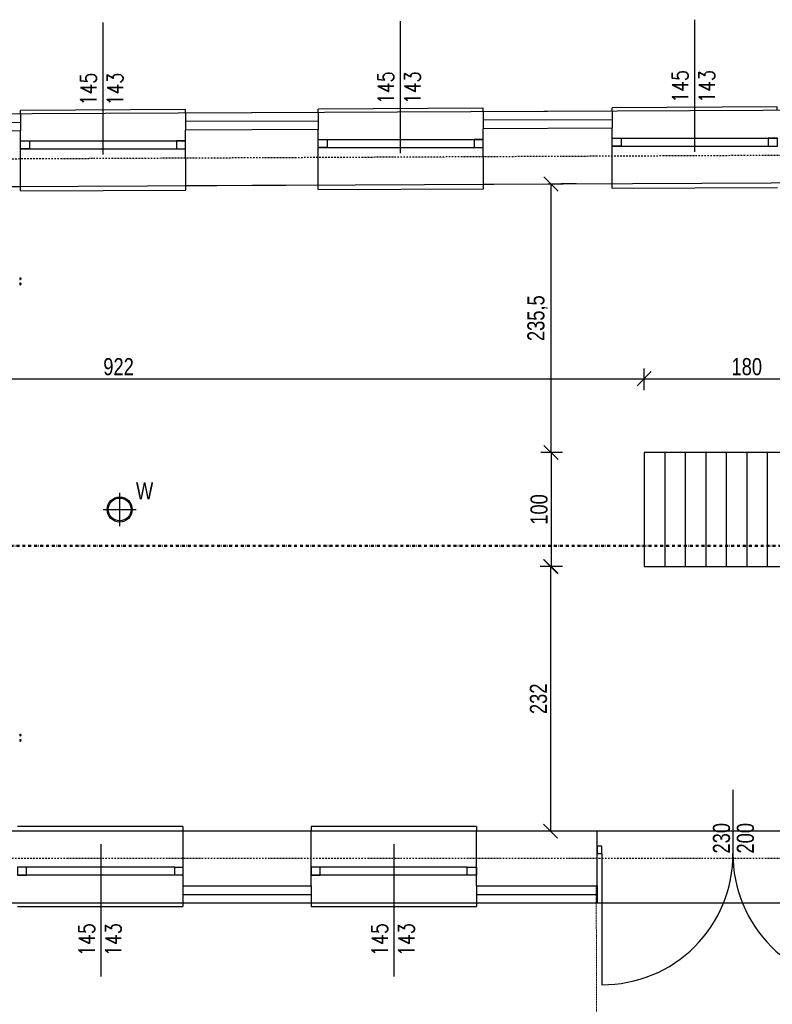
# Model space of a CAD drawing. Header units: centimetres. Extents: x 0 to 55409, y -2708 to 14680.
# Tile 32 of 215: x 29978 to 30638, y 4998 to 5862. Entities that reach past the tile are written whole.
import ezdxf
from ezdxf.enums import TextEntityAlignment as Align

# ---------------------------------------------------------------- set-up
doc = ezdxf.new("R2010")
doc.units = ezdxf.units.CM
doc.header["$LTSCALE"] = 0.01
doc.linetypes.add('DASHDOT', pattern=[25.4, 12.7, -6.35, 0, -6.35])
doc.linetypes.add('DASHED2', pattern=[9.525, 6.35, -3.175])
for name, color, linetype in [('A-ELEWACJE', 3, 'Continuous'), ('A_drzwi istniejące', 4, 'Continuous'), ('A_drzwi opis istniejące', 161, 'Continuous'), ('A_Ściany istniejące', 9, 'Continuous'), ('CKDRZWI_', 7, 'Continuous'), ('CKDRZWI_OPIS', 3, 'Continuous'), ('CKIZOLACJE', 2, 'Continuous'), ('CKOKNA', 4, 'Continuous'), ('CKOPIS_WIDOK', 3, 'Continuous'), ('CKOTOCZKI', 1, 'Continuous'), ('CKSIATKA', 7, 'DASHDOT'), ('CKWYMIAR', 3, 'Continuous'), ('PODKŁAD STAN ISTNIEJĄCY', 7, 'Continuous')]:
    doc.layers.add(name, color=color, linetype=linetype)
doc.layers.add('A-Wyburzenia', color=35, linetype='DASHED2', lineweight=0)
doc.layers.add('CKPRZEKROJ_OZN', color=4, linetype='DASHDOT', lineweight=50)
doc.layers.add('CKPOM_POWIERZ', color=1, linetype='Continuous', plot=False)
doc.layers.add('POWIERZCHNIA ZABUDOWY', color=111, linetype='Continuous', plot=False)
doc.styles.add('RomanS', font='romans.shx', dxfattribs={"width": 0.8})
doc.styles.add('SIMPLEX', font='simplex.shx', dxfattribs={"width": 0.7, "height": 17})
doc.styles.get("Standard").update_dxf_attribs({"font": 'ic-simplex.shx', "width": 0.8})
doc.linetypes.add('IZOLACJA_CIEPLNA_OS', pattern='A,0.001,[220,CADKON.SHX,S=0.05,R=0,X=0,Y=0],-1,[220,CADKON.SHX,S=0.05,R=180,X=1,Y=0],-1', length=2.001)
doc.dimstyles.new('Kopia2 CADKON cm', dxfattribs={"dimscale": 5, "dimtxt": 3, "dimasz": 2.5, "dimexe": 1.8, "dimexo": 5, "dimgap": 0.6, "dimtad": 1, "dimrnd": 0.5, "dimtxsty": 'Standard', "dimblk1": 'OBLIQUE', "dimblk2": 'OBLIQUE', "dimsah": 1, "dimcen": 2.5, "dimadec": 1, "dimazin": 2, "dimtfac": 1, "dimtix": 1, "dimtmove": 2, "dimatfit": 3, "dimldrblk": 'OPEN30', "dimfxl": 2, "dimfxlon": 1, "dimtfill": 1, "dimtolj": 1, "dimarcsym": 0})

# ---------------------------------------------------------------- blocks, each defined once
blk = doc.blocks.new('_OBLIQUE')
at = {"color": 0, "linetype": 'ByBlock'}
blk.add_line((-0.5, -0.5), (0.5, 0.5), dxfattribs=at)
blk = doc.blocks.new('*D140')
at = {"layer": 'CKWYMIAR', "color": 0, "lineweight": -2}
for p, q in [((29603.24, 5537.08), (29603.24, 5556.08)), ((30525.24, 5537.08), (30525.24, 5556.08)), ((29603.24, 5547.08), (30525.24, 5547.08))]:
    blk.add_line(p, q, dxfattribs=at)
at = {"layer": 'CKWYMIAR', "color": 0, "lineweight": -2, "xscale": 12.5, "yscale": 12.5, "zscale": 12.5, "rotation": 180}
blk.add_blockref('_OBLIQUE', (29603.24, 5547.08), dxfattribs=at)
at = {"layer": 'CKWYMIAR', "color": 0, "lineweight": -2, "xscale": 12.5, "yscale": 12.5, "zscale": 12.5}
blk.add_blockref('_OBLIQUE', (30525.24, 5547.08), dxfattribs=at)
at = {"layer": 'CKWYMIAR', "color": 0, "lineweight": -3, "insert": (30064.24, 5557.58), "char_height": 15, "attachment_point": 5, "bg_fill": 3, "box_fill_scale": 1.1, "bg_fill_color": 256, "bg_fill_true_color": 13158600, "bg_fill_transparency": 0}
blk.add_mtext('\\A1;922', dxfattribs=at)
blk = doc.blocks.new('_Open30')
at = {"color": 0, "linetype": 'ByBlock', "lineweight": -2}
for p, q in [((-1, 0.268), (0, 0)), ((0, 0), (-1, -0.268)), ((0, 0), (-1, 0))]:
    blk.add_line(p, q, dxfattribs=at)
blk = doc.blocks.new('*D141')
at = {"layer": 'CKWYMIAR', "color": 0, "lineweight": -2}
for p, q in [((30453.58, 5482.35), (30434.58, 5482.35)), ((30443.58, 5482.35), (30443.58, 5382.35)), ((30453.58, 5382.35), (30434.58, 5382.35))]:
    blk.add_line(p, q, dxfattribs=at)
at = {"layer": 'CKWYMIAR', "color": 0, "lineweight": -2, "xscale": 12.5, "yscale": 12.5, "zscale": 12.5}
for p, rotation in [((30443.58, 5482.35), 90), ((30443.58, 5382.35), 270)]:
    blk.add_blockref('_OBLIQUE', p, dxfattribs=dict(at, rotation=rotation))
at = {"layer": 'CKWYMIAR', "color": 0, "lineweight": -3, "insert": (30433.08, 5432.35), "char_height": 15, "attachment_point": 5, "rotation": 90, "bg_fill": 3, "box_fill_scale": 1.1, "bg_fill_color": 256, "bg_fill_true_color": 13158600, "bg_fill_transparency": 0}
blk.add_mtext('\\A1;100', dxfattribs=at)
blk = doc.blocks.new('*D142')
at = {"layer": 'CKWYMIAR', "color": 0, "lineweight": -2}
for p, q in [((30453.08, 5382.35), (30434.08, 5382.35)), ((30443.08, 5382.35), (30443.08, 5150.1)), ((30453.08, 5150.1), (30434.08, 5150.1))]:
    blk.add_line(p, q, dxfattribs=at)
at = {"layer": 'CKWYMIAR', "color": 0, "lineweight": -2, "xscale": 12.5, "yscale": 12.5, "zscale": 12.5}
for p, rotation in [((30443.08, 5382.35), 90), ((30443.08, 5150.1), 270)]:
    blk.add_blockref('_OBLIQUE', p, dxfattribs=dict(at, rotation=rotation))
at = {"layer": 'CKWYMIAR', "color": 0, "lineweight": -3, "insert": (30432.58, 5266.23), "char_height": 15, "attachment_point": 5, "rotation": 90, "bg_fill": 3, "box_fill_scale": 1.1, "bg_fill_color": 256, "bg_fill_true_color": 13158600, "bg_fill_transparency": 0}
blk.add_mtext('\\A1;232', dxfattribs=at)
blk = doc.blocks.new('*D143')
at = {"layer": 'CKWYMIAR', "color": 0, "lineweight": -2}
for p, q in [((30443.58, 5482.35), (30443.58, 5718.02)), ((30465.72, 5718.02), (30452.58, 5718.02)), ((30453.58, 5482.35), (30434.58, 5482.35))]:
    blk.add_line(p, q, dxfattribs=at)
at = {"layer": 'CKWYMIAR', "color": 0, "lineweight": -2, "xscale": 12.5, "yscale": 12.5, "zscale": 12.5}
for p, rotation in [((30443.58, 5718.02), 90), ((30443.58, 5482.35), 270)]:
    blk.add_blockref('_OBLIQUE', p, dxfattribs=dict(at, rotation=rotation))
at = {"layer": 'CKWYMIAR', "color": 0, "lineweight": -3, "insert": (30431.66, 5600.19), "char_height": 15, "attachment_point": 5, "rotation": 90, "bg_fill": 3, "box_fill_scale": 1.1, "bg_fill_color": 256, "bg_fill_true_color": 13158600, "bg_fill_transparency": 0}
blk.add_mtext('\\A1;235,5', dxfattribs=at)
blk = doc.blocks.new('A$7E8719B1CAF')
at = {"color": 7, "linetype": 'Continuous', "lineweight": -3}
for p, q in [((3943.1, 28.6), (3949.1, 28.6)), ((3943.1, 21), (3949.1, 21)), ((3943.2, 32.3), (3949.2, 32.3)), ((3943.2, 17.3), (3949.2, 17.3)), ((3949.1, 21), (3949.7, 19.2)), ((3949.2, 32.3), (3949.7, 30.4)), ((3949.7, 31.3), (3949.2, 32.3)), ((3949.2, 17.3), (3949.7, 18.3)), ((3951.2, 28.8), (3949.7, 28.8)), ((3949.7, 20.8), (3951.2, 20.8)), ((3952.2, 27.8), (3951.2, 28.8)), ((3951.2, 20.8), (3952.2, 21.8)), ((3943.1, -16.4), (3949.1, -16.4)), ((3943.1, -24), (3949.1, -24)), ((3943.2, -12.7), (3949.2, -12.7)), ((3943.2, -27.7), (3949.2, -27.7)), ((3949.1, -24), (3949.7, -25.8)), ((3949.2, -12.7), (3949.7, -14.6)), ((3949.7, -13.7), (3949.2, -12.7)), ((3949.2, -27.7), (3949.7, -26.7)), ((3951.2, -16.2), (3949.7, -16.2)), ((3949.7, -24.2), (3951.2, -24.2)), ((3952.2, -17.2), (3951.2, -16.2)), ((3951.2, -24.2), (3952.2, -23.2)), ((3943.2, -3972.3), (3949.2, -3972.3)), ((3949.2, -3972.3), (3949.7, -3974.2)), ((3949.7, -3973.3), (3949.2, -3972.3)), ((3943.1, -3976), (3949.1, -3976)), ((3943.1, -3983.6), (3949.1, -3983.6)), ((3943.1, -4021), (3949.1, -4021)), ((3943.1, -4028.6), (3949.1, -4028.6)), ((3943.2, -3987.3), (3949.2, -3987.3)), ((3943.2, -4017.3), (3949.2, -4017.3)), ((3943.2, -4032.3), (3949.2, -4032.3)), ((3949.1, -3983.6), (3949.7, -3985.4)), ((3949.1, -4028.6), (3949.7, -4030.4)), ((3949.2, -3987.3), (3949.7, -3986.3)), ((3949.2, -4017.3), (3949.7, -4019.2)), ((3949.7, -4018.3), (3949.2, -4017.3)), ((3949.2, -4032.3), (3949.7, -4031.3)), ((3951.2, -3975.8), (3949.7, -3975.8)), ((3949.7, -3983.8), (3951.2, -3983.8)), ((3951.2, -4020.8), (3949.7, -4020.8)), ((3949.7, -4028.8), (3951.2, -4028.8)), ((3952.2, -3976.8), (3951.2, -3975.8)), ((3951.2, -3983.8), (3952.2, -3982.8)), ((3952.2, -4021.8), (3951.2, -4020.8)), ((3951.2, -4028.8), (3952.2, -4027.8))]:
    blk.add_line(p, q, dxfattribs=at)
for centre, radius, start, end in [((3940.4, 30.5), 3.36, 325.20586, 33.06224), ((3931.2, 24.8), 12.5, 342.58845, 17.41155), ((3940.4, 19.1), 3.36, 326.89213, 34.83976), ((3946, 30.6), 3.71, 326.61714, 357.42594), ((3936.3, 24.7), 13.4, 0.63932, 16.94798), ((3936.3, 25), 13.4, 343.05789, 359.35482), ((3946.1, 19.2), 3.63, 327.95634, 359.24804), ((3940.4, -14.5), 3.36, 325.20586, 33.06224), ((3931.2, -20.2), 12.5, 342.58845, 17.41155), ((3940.4, -25.9), 3.36, 326.89213, 34.83976), ((3946, -14.4), 3.71, 326.61714, 357.42594), ((3936.3, -20.3), 13.4, 0.63932, 16.94798), ((3936.3, -20), 13.4, 343.05789, 359.35482), ((3946.1, -25.8), 3.63, 327.95634, 359.24804), ((3940.4, -3974.1), 3.36, 325.20586, 33.06224), ((3931.2, -3979.8), 12.5, 342.58845, 17.41155), ((3940.4, -3985.5), 3.36, 326.89213, 34.83976), ((3940.4, -4019.1), 3.36, 325.20586, 33.06224), ((3931.2, -4024.8), 12.5, 342.58845, 17.41155), ((3940.4, -4030.5), 3.36, 326.89213, 34.83976), ((3946, -3974), 3.71, 326.61714, 357.42594), ((3936.3, -3979.9), 13.4, 0.63932, 16.94798), ((3936.3, -3979.6), 13.4, 343.05789, 359.35482), ((3946, -4019), 3.71, 326.61714, 357.42594), ((3936.3, -4024.9), 13.4, 0.63932, 16.94798), ((3936.3, -4024.6), 13.4, 343.05789, 359.35482), ((3946.1, -3985.4), 3.63, 327.95634, 359.24804), ((3946.1, -4030.4), 3.63, 327.95634, 359.24804)]:
    blk.add_arc(centre, radius, start, end, dxfattribs=at)
for centre, major_axis, start_param, end_param in [((3949.7, 24.8), (0, -6.5), 2.617994, 3.665191), ((3949.7, 24.8), (0, 6.5), 0.523599, 1.570796), ((3949.7, 24.8), (0, 4.15), 6.013502, 6.283185), ((3949.7, 24.8), (0, 4.15), 0, 3.411276), ((3949.7, 24.8), (0, -6.5), 4.712389, 5.759587), ((3949.7, 24.8), (0, 6.5), 2.617994, 3.665191), ((3949.7, 24.8), (0, 6.5), 5.375263, 5.759587), ((3949.7, 24.8), (0, -6.5), 0.523599, 0.907923), ((3951.2, 24.8), (0, 4), 6.274458, 6.283185), ((3951.2, 24.8), (0, 4), 0, 3.141593), ((3949.7, -20.2), (0, -6.5), 2.617994, 3.665191), ((3949.7, -20.2), (0, 6.5), 0.523599, 1.570796), ((3949.7, -20.2), (0, 4.15), 6.013502, 6.283185), ((3949.7, -20.2), (0, 4.15), 0, 3.411276), ((3949.7, -20.2), (0, -6.5), 4.712389, 5.759587), ((3949.7, -20.2), (0, 6.5), 2.617994, 3.665191), ((3949.7, -20.2), (0, 6.5), 5.375263, 5.759587), ((3949.7, -20.2), (0, -6.5), 0.523599, 0.907923), ((3951.2, -20.2), (0, 4), 6.274458, 6.283185), ((3951.2, -20.2), (0, 4), 0, 3.141593), ((3949.7, -3979.8), (0, -6.5), 2.617994, 3.665191), ((3949.7, -3979.8), (0, 6.5), 0.523599, 1.570796), ((3949.7, -3979.8), (0, 4.15), 6.013502, 6.283185), ((3949.7, -3979.8), (0, 4.15), 0, 3.411276), ((3949.7, -3979.8), (0, -6.5), 4.712389, 5.759587), ((3949.7, -3979.8), (0, 6.5), 2.617994, 3.665191), ((3949.7, -4024.8), (0, -6.5), 2.617994, 3.665191), ((3949.7, -4024.8), (0, 6.5), 0.523599, 1.570796), ((3949.7, -4024.8), (0, 4.15), 6.013502, 6.283185), ((3949.7, -4024.8), (0, 4.15), 0, 3.411276), ((3949.7, -4024.8), (0, -6.5), 4.712389, 5.759587), ((3949.7, -4024.8), (0, 6.5), 2.617994, 3.665191), ((3949.7, -3979.8), (0, 6.5), 5.375263, 5.759587), ((3949.7, -3979.8), (0, -6.5), 0.523599, 0.907923), ((3949.7, -4024.8), (0, 6.5), 5.375263, 5.759587), ((3949.7, -4024.8), (0, -6.5), 0.523599, 0.907923), ((3951.2, -3979.8), (0, 4), 0, 3.15032), ((3951.2, -4024.8), (0, 4), 0, 3.15032)]:
    blk.add_ellipse(centre, major_axis=major_axis, ratio=0.008727, start_param=start_param, end_param=end_param, dxfattribs=at)
for centre in [(3952.2, 24.8), (3952.2, -20.2), (3952.2, -3979.8), (3952.2, -4024.8)]:
    blk.add_ellipse(centre, major_axis=(0, 3), ratio=0.008727, dxfattribs=at)
blk = doc.blocks.new('A$7E8718815272C8')
at = {"layer": 'A-Wyburzenia', "ltscale": 2}
blk.add_line((928.91, -660.49), (929.69, -871.39), dxfattribs=at)
at = {"layer": 'A_drzwi istniejące'}
blk.add_line((1048.9, -576.22), (1048.9, -632.22), dxfattribs=at)
at = {"layer": 'A_Ściany istniejące'}
for p, q in [((423.99, 1.89), (307.99, 1.37)), ((684.99, 3.07), (568.77, 2.54)), ((942.99, 4.23), (829.77, 3.72)), ((307.99, -47.31), (423.99, -46.76)), ((568.99, -46.08), (684.99, -45.53)), ((829.99, -44.85), (942.99, -44.32)), ((678.9, -612.49), (566.41, -612.49)), ((678.9, -660.49), (678.9, -612.49)), ((823.9, -660.49), (823.9, -612.49)), ((929.9, -612.49), (823.9, -612.49)), ((929.9, -660.49), (929.9, -612.49)), ((566.41, -660.49), (678.9, -660.49)), ((823.9, -660.49), (929.9, -660.49))]:
    blk.add_line(p, q, dxfattribs=at)
for points in [[(423.99, -46.76), (423.99, 1.89)], [(568.99, -46.08), (568.77, 2.54)], [(684.99, -45.53), (684.99, 3.07)], [(829.99, -44.85), (829.77, 3.72)], [(942.99, -44.32), (942.99, 4.23)], [(566.41, -612.49), (566.41, -660.49)]]:
    blk.add_lwpolyline(points, dxfattribs=at)
at = {"layer": 'CKOKNA'}
for p, q in [((423.99, -6.8), (568.82, -6.8)), ((684.99, -5.63), (829.81, -5.63)), ((942.99, -4.46), (1087.81, -4.46)), ((423.99, -13.82), (568.85, -13.8)), ((684.85, -12.64), (829.84, -12.63)), ((942.99, -11.48), (1087.84, -11.46)), ((423.99, -50.81), (568.99, -50.13)), ((684.99, -49.53), (829.99, -48.85)), ((942.99, -48.32), (1087.99, -47.64)), ((566.41, -608.5), (421.41, -608.5)), ((823.9, -608.5), (678.9, -608.5)), ((559.41, -644), (429.41, -644)), ((815.9, -644), (678.9, -644)), ((562.73, -651), (421.41, -651)), ((823.9, -651), (678.9, -651)), ((421.41, -678.5), (566.41, -678.5)), ((678.9, -678.5), (823.9, -678.5))]:
    blk.add_line(p, q, dxfattribs=at)
for points in [[(568.77, 17.56), (568.77, 20.56), (423.99, 19.91)], [(423.99, 16.91), (423.99, 19.91)], [(829.77, 18.74), (829.77, 21.73), (684.99, 21.08)], [(684.99, 18.08), (684.99, 21.08)], [(1087.77, 19.9), (1087.77, 22.9), (942.99, 22.24)], [(942.99, 19.24), (942.99, 22.24)], [(423.99, -50.76), (423.99, -46.76)], [(423.99, -50.81), (423.99, -46.81)], [(568.99, -50.08), (568.99, -46.08)], [(568.99, -50.13), (568.99, -46.13)], [(684.99, -49.53), (684.99, -45.53)], [(829.99, -48.85), (829.99, -44.85)], [(942.99, -48.32), (942.99, -44.32)], [(566.41, -608.5), (566.41, -612.5)], [(678.9, -608.5), (678.9, -612.5)], [(823.9, -608.5), (823.9, -612.5)], [(933.9, -632.22), (933.9, -747.22)], [(566.41, -675.5), (566.41, -678.5)], [(678.9, -675.5), (678.9, -678.5)], [(823.9, -675.5), (823.9, -678.5)]]:
    blk.add_lwpolyline(points, dxfattribs=at)
for points in [[(431.96, -13.8), (423.99, -13.82), (423.99, -6.8), (431.96, -6.8)], [(560.85, -13.8), (568.85, -13.8), (568.82, -6.8), (560.85, -6.8)], [(692.96, -12.63), (684.99, -12.64), (684.99, -5.63), (692.96, -5.63)], [(821.84, -12.63), (829.84, -12.63), (829.81, -5.63), (821.84, -5.63)], [(950.96, -11.46), (942.99, -11.48), (942.99, -4.46), (950.96, -4.46)], [(1079.84, -11.46), (1087.84, -11.46), (1087.81, -4.46), (1079.84, -4.46)], [(929.9, -632.22), (933.9, -632.22), (933.9, -625.72), (929.9, -625.72)], [(429.41, -644), (421.41, -644), (421.41, -651), (429.41, -651)], [(559.41, -644), (566.41, -644), (566.41, -651), (559.41, -651)], [(686.9, -644), (678.9, -644), (678.9, -651), (686.9, -651)], [(815.9, -644), (823.9, -644), (823.9, -651), (815.9, -651)]]:
    blk.add_lwpolyline(points, close=True, dxfattribs=at)
for centre, start, end in [((934.51, -632.83), 269.69383, 0.30617), ((1163.29, -632.83), 179.69383, 270.30617)]:
    blk.add_arc(centre, 114.39, start, end, dxfattribs=at)
at = {"layer": 'CKOTOCZKI'}
for points in [[(496.42, -18.79), (496.42, 97.14)], [(757.34, -17.62), (757.34, 98.31)], [(1015.41, -16.45), (1015.41, 99.47)], [(494.41, -624), (494.41, -739.93)], [(751.4, -624), (751.4, -739.93)]]:
    blk.add_lwpolyline(points, dxfattribs=at)
at = {"layer": 'CKPRZEKROJ_OZN', "ltscale": 20}
blk.add_line((3391.19, -362.2), (-203.22, -362.2), dxfattribs=at)
at = {"layer": 'A_drzwi opis istniejące', "style": 'SIMPLEX', "width": 0.8}
for tag, p in [('230', (1043.61, -607.59)), ('200', (1068.26, -607.78)), ('90', (1803.7, -1338.09)), ('200', (1828.36, -1338.28))]:
    blk.add_attdef(tag, text='', height=16, rotation=90, dxfattribs=at).set_placement(p, align=Align.CENTER)
for tag, p in [('80', (1900.82, -1184.7)), ('200', (1900.63, -1209.35))]:
    blk.add_attdef(tag, text='', height=16, dxfattribs=at).set_placement(p, align=Align.CENTER)
at = {"layer": 'CKDRZWI_OPIS', "char_height": 14, "width": 62.286, "attachment_point": 1, "rotation": 90, "style": 'RomanS'}
for insert in [(476.62, 7.39), (737.55, 8.57), (995.62, 9.73), (475.1, -738.81), (732.09, -738.81)]:
    blk.add_mtext('\\pqc;145\\P143', dxfattribs=dict(at, insert=insert))
blk = doc.blocks.new('*D491')
at = {"layer": 'CKWYMIAR', "color": 0, "lineweight": -2}
for p, q in [((29313.5, 5087.1), (29294.5, 5087.1)), ((29303.5, 5087.1), (29303.5, 4398.1)), ((29313.5, 4398.1), (29294.5, 4398.1))]:
    blk.add_line(p, q, dxfattribs=at)
at = {"layer": 'CKWYMIAR', "color": 0, "lineweight": -2, "xscale": 12.5, "yscale": 12.5, "zscale": 12.5}
for p, rotation in [((29303.5, 5087.1), 90), ((29303.5, 4398.1), 270)]:
    blk.add_blockref('_OBLIQUE', p, dxfattribs=dict(at, rotation=rotation))
at = {"layer": 'CKWYMIAR', "color": 0, "lineweight": -3, "insert": (29293, 4742.6), "char_height": 15, "attachment_point": 5, "rotation": 90, "bg_fill": 3, "box_fill_scale": 1.1, "bg_fill_color": 256, "bg_fill_true_color": 13158600, "bg_fill_transparency": 0}
blk.add_mtext('\\A1;689', dxfattribs=at)
blk = doc.blocks.new('*D492')
at = {"layer": 'CKWYMIAR', "color": 0, "lineweight": -2}
for p, q in [((29353.5, 5087.1), (29334.5, 5087.1)), ((29343.5, 5087.1), (29343.5, 4398.1)), ((29353.5, 4398.1), (29334.5, 4398.1))]:
    blk.add_line(p, q, dxfattribs=at)
at = {"layer": 'CKWYMIAR', "color": 0, "lineweight": -2, "xscale": 12.5, "yscale": 12.5, "zscale": 12.5}
for p, rotation in [((29343.5, 5087.1), 90), ((29343.5, 4398.1), 270)]:
    blk.add_blockref('_OBLIQUE', p, dxfattribs=dict(at, rotation=rotation))
at = {"layer": 'CKWYMIAR', "color": 0, "lineweight": -3, "insert": (29333, 4742.6), "char_height": 15, "attachment_point": 5, "rotation": 90, "bg_fill": 3, "box_fill_scale": 1.1, "bg_fill_color": 256, "bg_fill_true_color": 13158600, "bg_fill_transparency": 0}
blk.add_mtext('\\A1;689', dxfattribs=at)
blk = doc.blocks.new('*D493')
at = {"layer": 'CKWYMIAR', "color": 0, "lineweight": -2}
for p, q in [((29393.5, 5087.1), (29374.5, 5087.1)), ((29383.5, 5087.1), (29383.5, 4913.6)), ((29393.5, 4913.6), (29374.5, 4913.6))]:
    blk.add_line(p, q, dxfattribs=at)
at = {"layer": 'CKWYMIAR', "color": 0, "lineweight": -2, "xscale": 12.5, "yscale": 12.5, "zscale": 12.5}
for p, rotation in [((29383.5, 5087.1), 90), ((29383.5, 4913.6), 270)]:
    blk.add_blockref('_OBLIQUE', p, dxfattribs=dict(at, rotation=rotation))
at = {"layer": 'CKWYMIAR', "color": 0, "lineweight": -3, "insert": (29371.58, 5000.35), "char_height": 15, "attachment_point": 5, "rotation": 90, "bg_fill": 3, "box_fill_scale": 1.1, "bg_fill_color": 256, "bg_fill_true_color": 13158600, "bg_fill_transparency": 0}
blk.add_mtext('\\A1;173,5', dxfattribs=at)
blk = doc.blocks.new('A$7E8A383135198')
at = {"layer": 'CKSIATKA', "ltscale": 10}
for p, q in [((2215, -29.35), (-268, -40.99)), ((2215, -651.43), (-268, -651.43))]:
    blk.add_line(p, q, dxfattribs=at)
blk = doc.blocks.new('*D506')
at = {"layer": 'CKWYMIAR', "color": 0, "lineweight": -2}
for p, q in [((30525.24, 5537.08), (30525.24, 5556.08)), ((30705.24, 5537.08), (30705.24, 5556.08)), ((30525.24, 5547.08), (30705.24, 5547.08))]:
    blk.add_line(p, q, dxfattribs=at)
at = {"layer": 'CKWYMIAR', "color": 0, "lineweight": -2, "xscale": 12.5, "yscale": 12.5, "zscale": 12.5, "rotation": 180}
blk.add_blockref('_OBLIQUE', (30525.24, 5547.08), dxfattribs=at)
at = {"layer": 'CKWYMIAR', "color": 0, "lineweight": -2, "xscale": 12.5, "yscale": 12.5, "zscale": 12.5}
blk.add_blockref('_OBLIQUE', (30705.24, 5547.08), dxfattribs=at)
at = {"layer": 'CKWYMIAR', "color": 0, "lineweight": -3, "insert": (30615.24, 5557.58), "char_height": 15, "attachment_point": 5, "bg_fill": 3, "box_fill_scale": 1.1, "bg_fill_color": 256, "bg_fill_true_color": 13158600, "bg_fill_transparency": 0}
blk.add_mtext('\\A1;180', dxfattribs=at)
blk = doc.blocks.new('A$7E8A3D321ED2')
for points in [[(0, -14.5), (0, 14.5)], [(-14.5, 0), (14.5, 0)]]:
    blk.add_lwpolyline(points)
for radius in [11, 10]:
    blk.add_circle((0, 0), radius)
at = {"insert": (14.29, 23.76), "char_height": 15, "width": 125.0572, "attachment_point": 1}
blk.add_mtext('W', dxfattribs=at)

msp = doc.modelspace()

# ---------------------------------------------------------------- linework, layer by layer
at = {"layer": 'CKIZOLACJE'}
for p, q in [((29978.23, 5779.51), (29978.23, 5764.496)), ((30123.009, 5780.161), (30123.009, 5765.147)), ((30239.227, 5780.683), (30239.227, 5765.671)), ((30384.007, 5781.334), (30384.007, 5766.323)), ((30497.224, 5781.843), (30497.224, 5766.832))]:
    msp.add_line(p, q, dxfattribs=at)
for points in [[(29978.23, 5779.51), (29862.231, 5778.989)], [(30239.227, 5780.683), (30123.009, 5780.161)], [(30497.224, 5781.843), (30384.007, 5781.334)], [(30120.644, 5102.111), (30120.644, 5087.104)], [(30233.13, 5102.098), (30233.13, 5087.098)], [(30378.138, 5102.104), (30378.138, 5087.098)], [(30484.139, 5102.111), (30484.139, 5087.104)], [(30120.644, 5087.104), (30233.13, 5087.104)], [(30378.138, 5087.104), (30484.139, 5087.104)]]:
    msp.add_lwpolyline(points, dxfattribs=at)
at = {"layer": 'CKIZOLACJE', "linetype": 'IZOLACJA_CIEPLNA_OS', "ltscale": 5.5}
for points in [[(29978.23, 5772.01), (29862.231, 5771.489)], [(30239.227, 5773.183), (30123.009, 5772.661)], [(30497.224, 5774.343), (30384.007, 5773.834)], [(30120.644, 5094.604), (30233.13, 5094.604)], [(30378.138, 5094.604), (30484.139, 5094.604)]]:
    msp.add_lwpolyline(points, dxfattribs=at)
at = {"layer": 'CKOPIS_WIDOK'}
for p, q in [((30525.236, 5482.354), (30525.236, 5382.354)), ((30543.236, 5482.354), (30543.236, 5382.354)), ((30561.236, 5482.354), (30561.236, 5382.354)), ((30579.236, 5482.354), (30579.236, 5382.354)), ((30597.236, 5482.354), (30597.236, 5382.354)), ((30615.236, 5482.354), (30615.236, 5382.354)), ((30633.236, 5482.354), (30633.236, 5382.354))]:
    msp.add_line(p, q, dxfattribs=at)
msp.add_lwpolyline([(30525.236, 5482.354), (30525.236, 5382.354), (31305.236, 5382.354), (31305.236, 5482.354)], close=True, dxfattribs=at)
at = {"layer": 'CKPOM_POWIERZ'}
msp.add_lwpolyline([(29616.644, 5226.104, 0.0000171), (29603.236, 5226.104, 0.0000171), (29603.234, 5714.104), (31730.236, 5724.076), (31730.236, 5161.611), (30722.051, 5161.611), (30722.14, 5150.104), (29616.644, 5150.104)], format="xyb", close=True, dxfattribs=at)

# ---------------------------------------------------------------- block references
at = {"layer": 'A-ELEWACJE'}
msp.add_blockref('A$7E8A3D321ED2', (30065.236, 5432.354), dxfattribs=at)
at = {"layer": 'CKDRZWI_', "xscale": -0.1, "yscale": 0.1, "zscale": 0.1, "rotation": 180}
msp.add_blockref('A$7E8719B1CAF', (29583.236, 5232.354), dxfattribs=at)
at = {"layer": 'PODKŁAD STAN ISTNIEJĄCY'}
msp.add_blockref('A$7E8718815272C8', (29554.236, 5762.604), dxfattribs=at)

# ---------------------------------------------------------------- texts
at = {"layer": 'CKDRZWI_OPIS', "width": 0.8}
msp.add_text('230', height=15, rotation=90, dxfattribs=at).set_placement((30600.502, 5143.883), align=Align.CENTER)
msp.add_text('200', height=15, rotation=90, dxfattribs=at).set_placement((30606.502, 5143.883), align=Align.TOP_CENTER)

# ---------------------------------------------------------------- next in the draw order: dimensions: what is measured, and where the dimension line sits
at = {"layer": 'CKWYMIAR', "lineweight": -3}
for base, p1, p2, override, picture, middle in [((30443.581, 5718.017), (31305.236, 5482.354), (30440.725, 5718.017), {"dimtxt": 3, "dimfxl": 2, "dimfxlon": 1, "dimtfill": 1, "dimtfillclr": 0}, '*D143', (30431.656, 5600.186)), ((30443.081, 5150.104), (31305.236, 5382.354), (31472.98, 5150.104), {"dimtxt": 3, "dimfxl": 2, "dimfxlon": 1, "dimtfill": 1, "dimtfillclr": 0}, '*D142', (30432.581, 5266.229)), ((29303.502, 4398.104), (29539.236, 5087.104), (30795.736, 4398.104), {"dimtxt": 3}, '*D491', (29293.002, 4742.604))]:
    dim = msp.add_linear_dim(base=base, p1=p1, p2=p2, angle=90, dimstyle='Kopia2 CADKON cm', override=override, dxfattribs=at)
    dim.commit()
    dim.dimension.update_dxf_attribs({"geometry": picture, "text_midpoint": middle})

# ---------------------------------------------------------------- next in the draw order: dimensions: what is measured, and where the dimension line sits
for base, p1, p2, override, picture, middle in [((30443.581, 5382.354), (31305.236, 5482.354), (31305.236, 5382.354), {"dimtxt": 3, "dimfxl": 2, "dimfxlon": 1, "dimtfill": 1, "dimtfillclr": 0}, '*D141', (30433.081, 5432.354)), ((29343.502, 4398.104), (29539.236, 5087.104), (30795.736, 4398.104), {"dimtxt": 3}, '*D492', (29333.002, 4742.604))]:
    dim = msp.add_linear_dim(base=base, p1=p1, p2=p2, angle=90, dimstyle='Kopia2 CADKON cm', override=override, dxfattribs=at)
    dim.commit()
    dim.dimension.update_dxf_attribs({"geometry": picture, "text_midpoint": middle})

# ---------------------------------------------------------------- next in the draw order: dimensions: what is measured, and where the dimension line sits
dim = msp.add_linear_dim(base=(30525.236, 5547.078), p1=(29603.236, 5467.617), p2=(30525.236, 5482.354), dimstyle='Kopia2 CADKON cm', override={"dimtxt": 3, "dimfxl": 2, "dimfxlon": 1, "dimtfill": 1, "dimtfillclr": 0}, dxfattribs=at)
dim.commit()
dim.dimension.update_dxf_attribs({"geometry": '*D140', "text_midpoint": (30064.236, 5557.578)})
dim = msp.add_linear_dim(base=(29383.502, 4913.604), p1=(29539.236, 5087.104), p2=(30863.991, 4913.604), angle=90, dimstyle='Kopia2 CADKON cm', override={"dimtxt": 3}, dxfattribs=at)
dim.commit()
dim.dimension.update_dxf_attribs({"geometry": '*D493', "text_midpoint": (29371.577, 5000.354)})

# ---------------------------------------------------------------- next in the draw order: linework, layer by layer
at = {"layer": 'POWIERZCHNIA ZABUDOWY'}
msp.add_lwpolyline([(29539.236, 5777.537), (29539.236, 5087.104), (30795.736, 5087.104), (30795.736, 4398.104), (32304.236, 4398.104), (32304.236, 4558.252), (32721.236, 4558.252), (32721.236, 5787.604), (31784.236, 5787.604), (29539.236, 5777.537)], dxfattribs=at)

# ---------------------------------------------------------------- next in the draw order: block references
at = {"layer": 'CKIZOLACJE'}
msp.add_blockref('A$7E8A383135198', (29539.236, 5777.537), dxfattribs=at)

# ---------------------------------------------------------------- next in the draw order: dimensions: what is measured, and where the dimension line sits
at = {"layer": 'CKWYMIAR', "lineweight": -3}
dim = msp.add_linear_dim(base=(30705.236, 5547.078), p1=(30525.236, 5482.354), p2=(30705.236, 5482.354), dimstyle='Kopia2 CADKON cm', override={"dimtxt": 3}, dxfattribs=at)
dim.commit()
dim.dimension.update_dxf_attribs({"geometry": '*D506', "text_midpoint": (30615.236, 5557.578)})

doc.saveas('drawing.dxf')
